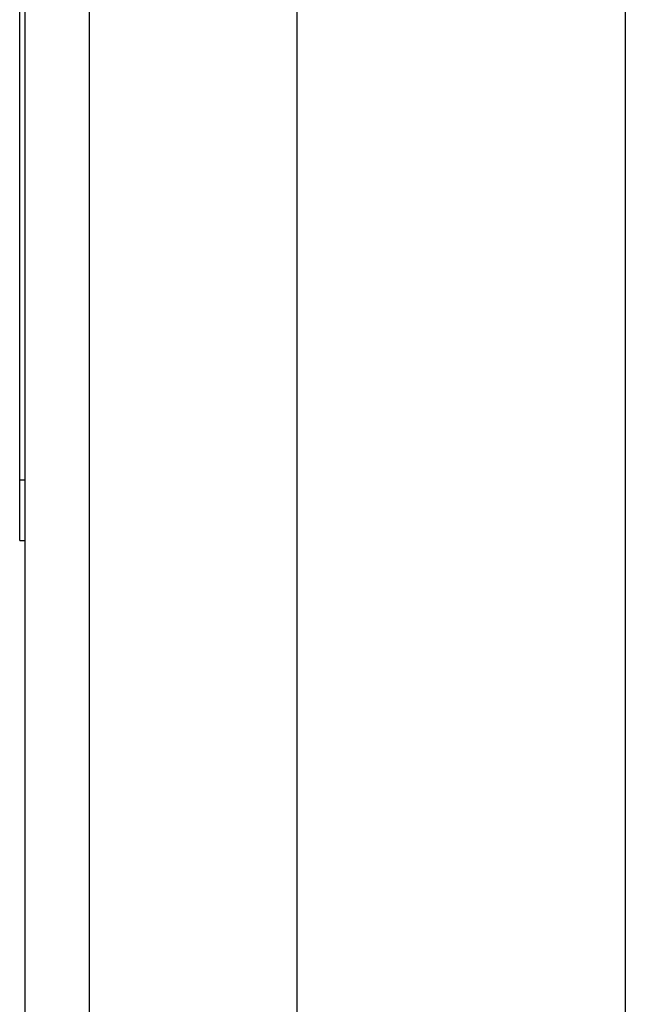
# Model space of a CAD drawing. Header units: inches. Extents: x 7 to 130, y 9 to 81.
# Tile 35 of 61: x 72.78 to 73.569, y 50.153 to 51.436. Entities that reach past the tile are written whole.
import ezdxf

# ---------------------------------------------------------------- set-up
doc = ezdxf.new("R2010")
doc.units = ezdxf.units.IN
doc.header["$MEASUREMENT"] = 0
doc.layers.add('Visible Edges(ANSI)', color=7, linetype='Continuous', lineweight=25)
doc.layers.add('Visible Tangent Edges(ANSI)', color=7, linetype='Continuous', lineweight=25)

msp = doc.modelspace()

# ---------------------------------------------------------------- linework, layer by layer
at = {"layer": 'Visible Edges(ANSI)'}
for p, q in [((73.1413, 52.8814), (73.1413, 38.2988)), ((72.787, 52.693), (72.787, 38.4873)), ((72.7801, 50.8358), (72.7801, 52.6711)), ((72.7801, 50.7571), (72.7801, 50.8358)), ((72.7801, 50.7571), (72.787, 50.7571))]:
    msp.add_line(p, q, dxfattribs=at)
at = {"layer": 'Visible Tangent Edges(ANSI)'}
for p, q in [((73.5691, 53.5061), (73.5691, 37.6741)), ((72.871, 38.3723), (72.871, 52.808)), ((72.787, 50.8358), (72.7801, 50.8358))]:
    msp.add_line(p, q, dxfattribs=at)

doc.saveas('drawing.dxf')
